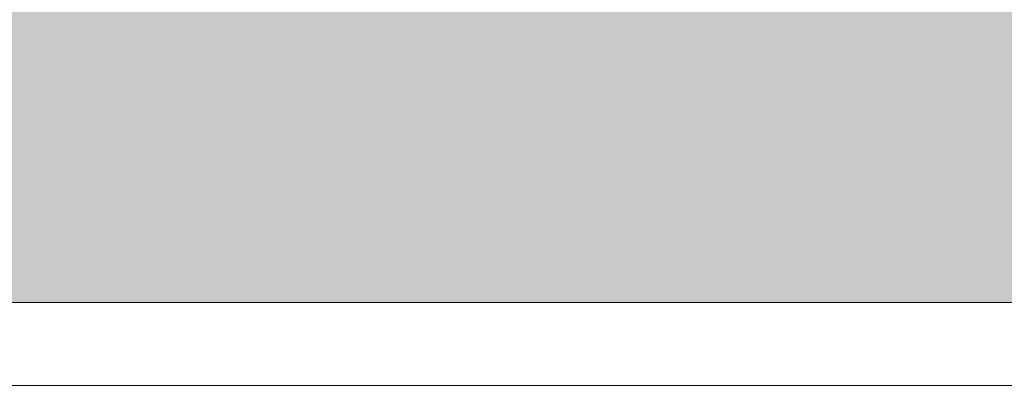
# Model space of a CAD drawing. Header units: millimetres. Extents: x -40968 to 13979, y -19284 to 4746.
# Tile 77 of 256: x -5246 to -1250, y -19284 to -17798. Entities that reach past the tile are written whole.
import ezdxf

# ---------------------------------------------------------------- set-up
doc = ezdxf.new("R2010")
doc.units = ezdxf.units.MM
doc.header["$MEASUREMENT"] = 0
doc.layers.add('12_FAÇ_Façana_Pluma_Nº__1', color=7, linetype='Continuous', lineweight=5)
doc.layers.add('14_PAV_Paviment existent', color=7, linetype='Continuous')
doc.layers.add('14_PAV_Paviment existent_Pluma_Nº__197', color=7, linetype='Continuous', lineweight=0, true_color=0xffe68e)

# ---------------------------------------------------------------- blocks, each defined once
blk = doc.blocks.new('Forjado_4_1', base_point=(7463.4, -18947.9))
at = {"layer": '14_PAV_Paviment existent_Pluma_Nº__197', "linetype": 'Continuous', "lineweight": 0, "true_color": 0xffe68e}
blk.add_hatch(color=41, dxfattribs=at).paths.add_polyline_path([(7463.4, -18947.9), (7463.4, -17084), (-28136.2, -17084), (-28146.1, -18947.9)])
at = {"layer": '14_PAV_Paviment existent_Pluma_Nº__197', "color": 41, "linetype": 'Continuous', "lineweight": 0, "true_color": 0xffe68e, "flags": 128}
blk.add_lwpolyline([(7463.4, -18947.9), (-28146.1, -18947.9), (-28136.2, -17084), (7463.4, -17084)], close=True, dxfattribs=at)

msp = doc.modelspace()

# ---------------------------------------------------------------- linework, layer by layer
at = {"layer": '12_FAÇ_Façana_Pluma_Nº__1', "color": 7, "linetype": 'Continuous', "lineweight": 5}
msp.add_line((-31137.7, -19284), (13979, -19284), dxfattribs=at)

# ---------------------------------------------------------------- block references
at = {"layer": '14_PAV_Paviment existent', "color": 41, "linetype": 'Continuous', "lineweight": 0, "true_color": 0xffe68e}
msp.add_blockref('Forjado_4_1', (7463.4, -18947.9), dxfattribs=at)

doc.saveas('drawing.dxf')
